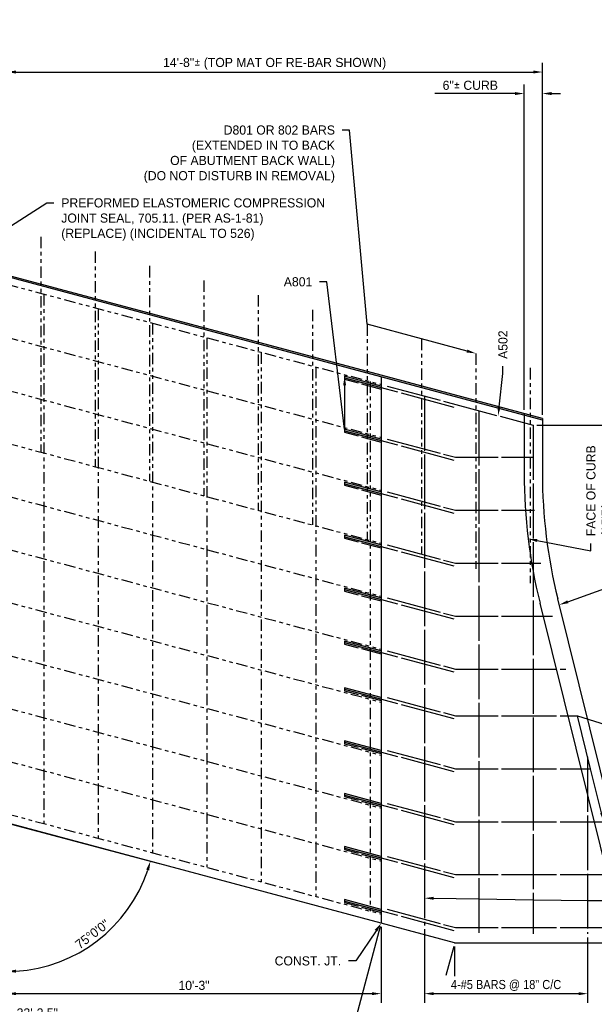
# Model space of a CAD drawing. Header units: feet. Extents: x -744 to -375, y 205 to 389.
# Tile 6 of 40: x -631 to -615, y 220 to 247. Entities that reach past the tile are written whole.
import ezdxf
from ezdxf import colors
from ezdxf.entities.mleader import LeaderData, LeaderLine
from ezdxf.math import Vec2, Vec3

# ---------------------------------------------------------------- set-up
doc = ezdxf.new("R2010")
doc.units = ezdxf.units.FT
doc.header["$MEASUREMENT"] = 0
doc.linetypes.add('brebarpr', pattern=[1.5625, 1.5, -0.0625])
doc.linetypes.add('PHANTOM2', pattern=[1.25, 0.625, -0.125, 0.125, -0.125, 0.125, -0.125])
for name, color, linetype in [('BR_P_Gen_Approach_Slab', 30, 'Continuous'), ('BR_P_Gen_Hatch', 253, 'Continuous'), ('BR_P_Sub_Reinforcing', 30, 'brebarpr'), ('Existing Approach Slab', 6, 'Continuous'), ('Existing Re-Bar', 40, 'PHANTOM2'), ('PV_P_Saw_Cut_Line', 62, 'Continuous'), ('RD_P_Text', 1, 'Continuous')]:
    doc.layers.add(name, color=color, linetype=linetype)
doc.styles.add('Slanted-Normal', font='font31.shx', dxfattribs={"height": 0.1})
doc.styles.get("Standard").update_dxf_attribs({"font": 'font31.shx'})
doc.dimstyles.new('COEC', dxfattribs={"dimscale": 13.9, "dimtxt": 0.18, "dimasz": 0.18, "dimexe": 0.18, "dimexo": 0.0625, "dimgap": 0.09, "dimtad": 1, "dimzin": 0, "dimdsep": 46, "dimtxsty": 'Standard', "dimcen": 0.09, "dimclrd": 256, "dimclre": 256, "dimclrt": 256, "dimaunit": 1, "dimadec": 4, "dimazin": 0, "dimtfac": 1, "dimtofl": 0, "dimtmove": 0, "dimatfit": 3, "dimfxl": 1, "dimtolj": 1, "dimtzin": 0, "dimlwd": -1, "dimlwe": -1, "dimarcsym": 0})

# ---------------------------------------------------------------- blocks, each defined once
blk = doc.blocks.new('*D1123')
at = {"layer": 'Defpoints', "color": 0, "transparency": 16777216}
for p in [(-616.648, 245.164), (-631.314, 239.606), (-616.648, 235.677)]:
    blk.add_point(p, dxfattribs=at)
at = {"layer": 'RD_P_Text', "transparency": 16777216}
for p, q in [((-631.314, 239.706), (-631.314, 245.414)), ((-616.648, 235.777), (-616.648, 245.414)), ((-631.064, 245.164), (-616.898, 245.164))]:
    blk.add_line(p, q, dxfattribs=at)
for points in [[(-631.064, 245.206), (-631.064, 245.123), (-631.314, 245.164)], [(-616.898, 245.206), (-616.898, 245.123), (-616.648, 245.164)]]:
    blk.add_solid(points, dxfattribs=at)
at = {"layer": 'RD_P_Text', "transparency": 16777216, "insert": (-623.981, 245.389), "char_height": 0.25, "attachment_point": 5}
blk.add_mtext('\\A1;14\'-8"{\\fISOCPEUR|b0|i0|c0|p0;%%P} (TOP MAT OF RE-BAR SHOWN)', dxfattribs=at)
blk = doc.blocks.new('*D1120')
at = {"layer": 'Defpoints', "color": 0, "transparency": 16777216}
for p in [(-616.648, 244.575), (-617.148, 235.811), (-616.648, 235.677)]:
    blk.add_point(p, dxfattribs=at)
at = {"layer": 'RD_P_Text', "transparency": 16777216}
for p, q in [((-617.148, 235.911), (-617.148, 244.825)), ((-616.648, 235.777), (-616.648, 244.825)), ((-617.398, 244.575), (-619.596, 244.575)), ((-616.398, 244.575), (-616.148, 244.575))]:
    blk.add_line(p, q, dxfattribs=at)
for points in [[(-617.398, 244.616), (-617.398, 244.533), (-617.148, 244.575)], [(-616.398, 244.616), (-616.398, 244.533), (-616.648, 244.575)]]:
    blk.add_solid(points, dxfattribs=at)
at = {"layer": 'RD_P_Text', "transparency": 16777216, "insert": (-618.622, 244.8), "char_height": 0.25, "attachment_point": 5}
blk.add_mtext('\\A1;6"{\\fISOCPEUR|b0|i0|c0|p0;%%P} CURB', dxfattribs=at)
blk = doc.blocks.new('*D1119')
at = {"layer": 'Defpoints', "color": 0, "transparency": 16777216}
for p in [(-647.077, 228.83), (-613.885, 221.321), (-613.885, 219.174)]:
    blk.add_point(p, dxfattribs=at)
at = {"layer": 'RD_P_Text', "transparency": 16777216}
for p, q in [((-647.077, 228.73), (-647.077, 218.924)), ((-613.885, 221.221), (-613.885, 218.924)), ((-646.827, 219.174), (-614.135, 219.174))]:
    blk.add_line(p, q, dxfattribs=at)
for points in [[(-646.827, 219.216), (-646.827, 219.132), (-647.077, 219.174)], [(-614.135, 219.216), (-614.135, 219.132), (-613.885, 219.174)]]:
    blk.add_solid(points, dxfattribs=at)
at = {"layer": 'RD_P_Text', "transparency": 16777216, "insert": (-630.481, 219.399), "char_height": 0.25, "attachment_point": 5}
blk.add_mtext('\\A1;33\'-2.5"', dxfattribs=at)
blk = doc.blocks.new('*D1128')
at = {"layer": 'Defpoints', "color": 0, "transparency": 16777216}
for p in [(-619.877, 221.792), (-615.409, 221.571), (-615.409, 219.929)]:
    blk.add_point(p, dxfattribs=at)
at = {"layer": 'RD_P_Text', "transparency": 16777216}
for p, q in [((-619.877, 221.692), (-619.877, 219.679)), ((-615.409, 221.471), (-615.409, 219.679)), ((-619.627, 219.929), (-615.659, 219.929))]:
    blk.add_line(p, q, dxfattribs=at)
for points in [[(-619.627, 219.97), (-619.627, 219.887), (-619.877, 219.929)], [(-615.659, 219.97), (-615.659, 219.887), (-615.409, 219.929)]]:
    blk.add_solid(points, dxfattribs=at)
at = {"layer": 'RD_P_Text', "transparency": 16777216, "insert": (-617.643, 220.154), "char_height": 0.25, "attachment_point": 5}
blk.add_mtext('\\A1;{\\W0.9;4-#5 BARS @ 18" C/C}', dxfattribs=at)
blk = doc.blocks.new('*D1129')
at = {"layer": 'Defpoints', "color": 0, "transparency": 16777216}
for p in [(-631.314, 224.606), (-621.064, 221.86), (-621.064, 219.929)]:
    blk.add_point(p, dxfattribs=at)
at = {"layer": 'RD_P_Text', "transparency": 16777216}
for p, q in [((-631.314, 224.506), (-631.314, 219.679)), ((-621.064, 221.76), (-621.064, 219.679)), ((-631.064, 219.929), (-621.314, 219.929))]:
    blk.add_line(p, q, dxfattribs=at)
for points in [[(-631.064, 219.97), (-631.064, 219.887), (-631.314, 219.929)], [(-621.314, 219.97), (-621.314, 219.887), (-621.064, 219.929)]]:
    blk.add_solid(points, dxfattribs=at)
at = {"layer": 'RD_P_Text', "transparency": 16777216, "insert": (-626.189, 220.154), "char_height": 0.25, "attachment_point": 5}
blk.add_mtext('\\A1;10\'-3"', dxfattribs=at)
blk = doc.blocks.new('*D1138')
at = {"layer": 'Defpoints', "color": 0, "transparency": 16777216}
for p in [(-616.898, 235.494), (-612.655, 235.494), (-614.247, 221.737)]:
    blk.add_point(p, dxfattribs=at)
at = {"layer": 'RD_P_Text', "transparency": 16777216}
for p, q in [((-616.798, 235.494), (-612.405, 235.494)), ((-612.655, 221.987), (-612.655, 235.244)), ((-614.147, 221.737), (-612.405, 221.737))]:
    blk.add_line(p, q, dxfattribs=at)
for points in [[(-612.696, 235.244), (-612.613, 235.244), (-612.655, 235.494)], [(-612.696, 221.987), (-612.613, 221.987), (-612.655, 221.737)]]:
    blk.add_solid(points, dxfattribs=at)
at = {"layer": 'RD_P_Text', "transparency": 16777216, "insert": (-612.88, 228.616), "char_height": 0.25, "attachment_point": 5, "rotation": 90}
blk.add_mtext('\\A1;10-A501 SR. BAR & 1-A502 @ 1\'-6" SPA.', dxfattribs=at)
blk = doc.blocks.new('*D1143')
at = {"layer": 'Defpoints', "color": 0, "transparency": 16777216}
for p in [(-631.314, 224.606), (-631.314, 224.606), (-631.291, 224.6), (-631.314, 224.506), (-629.595, 220.919)]:
    blk.add_point(p, dxfattribs=at)
at = {"layer": 'RD_P_Text', "transparency": 16777216}
for p, q in [((-631.314, 224.406), (-631.314, 220.287)), ((-631.195, 224.574), (-627.142, 223.489))]:
    blk.add_line(p, q, dxfattribs=at)
blk.add_arc((-631.314, 224.606), 4.069, 273.5207, 341.4793, dxfattribs=at)
for points in [[(-627.496, 223.326), (-627.416, 223.302), (-627.384, 223.553)], [(-631.063, 220.503), (-631.066, 220.587), (-631.314, 220.537)]]:
    blk.add_solid(points, dxfattribs=at)
at = {"layer": 'RD_P_Text', "transparency": 16777216, "insert": (-628.974, 221.557), "char_height": 0.25, "attachment_point": 5, "rotation": 37.5}
blk.add_mtext('\\A1;75°0\'0"', dxfattribs=at)

msp = doc.modelspace()

# ---------------------------------------------------------------- hatches: boundary and pattern name
at = {"layer": 'BR_P_Gen_Hatch'}
h = msp.add_hatch(color=256, dxfattribs=at)
h.dxf.hatch_style = 1
h.paths.add_polyline_path([(-645.98032, 243.53615), (-616.64832, 235.67667), (-616.64832, 235.63354), (-645.98032, 243.49302)])
h = msp.add_hatch(color=256, dxfattribs=at)
h.dxf.hatch_style = 1
h.paths.add_polyline_path([(-622.06432, 236.83305), (-621.06432, 236.5651), (-621.06432, 236.48228), (-622.06432, 236.75023)])
h = msp.add_hatch(color=256, dxfattribs=at)
h.dxf.hatch_style = 1
h.paths.add_polyline_path([(-622.06432, 235.38305), (-621.06432, 235.1151), (-621.06432, 235.03228), (-622.06432, 235.30023)])
h = msp.add_hatch(color=256, dxfattribs=at)
h.dxf.hatch_style = 1
h.paths.add_polyline_path([(-622.06432, 233.93305), (-621.06432, 233.6651), (-621.06432, 233.58228), (-622.06432, 233.85023)])
h = msp.add_hatch(color=256, dxfattribs=at)
h.dxf.hatch_style = 1
h.paths.add_polyline_path([(-622.06432, 232.48305), (-621.06432, 232.2151), (-621.06432, 232.13228), (-622.06432, 232.40023)])
h = msp.add_hatch(color=256, dxfattribs=at)
h.dxf.hatch_style = 1
h.paths.add_polyline_path([(-622.06432, 231.03305), (-621.06432, 230.7651), (-621.06432, 230.68228), (-622.06432, 230.95023)])
h = msp.add_hatch(color=256, dxfattribs=at)
h.dxf.hatch_style = 1
h.paths.add_polyline_path([(-622.06432, 229.58305), (-621.06432, 229.3151), (-621.06432, 229.23228), (-622.06432, 229.50023)])
h = msp.add_hatch(color=256, dxfattribs=at)
h.dxf.hatch_style = 1
h.paths.add_polyline_path([(-622.06432, 228.30553), (-621.06432, 228.03758), (-621.06432, 227.95476), (-622.06432, 228.22271)])
h = msp.add_hatch(color=256, dxfattribs=at)
h.dxf.hatch_style = 1
h.paths.add_polyline_path([(-622.06432, 226.85553), (-621.06432, 226.58758), (-621.06432, 226.50476), (-622.06432, 226.77271)])
h = msp.add_hatch(color=256, dxfattribs=at)
h.dxf.hatch_style = 1
h.paths.add_polyline_path([(-622.06432, 225.40553), (-621.06432, 225.13758), (-621.06432, 225.05476), (-622.06432, 225.32271)])
h = msp.add_hatch(color=256, dxfattribs=at)
h.dxf.hatch_style = 1
h.paths.add_polyline_path([(-622.06432, 223.95553), (-621.06432, 223.68758), (-621.06432, 223.60476), (-622.06432, 223.87271)])
h = msp.add_hatch(color=256, dxfattribs=at)
h.dxf.hatch_style = 1
h.paths.add_polyline_path([(-622.06432, 222.50553), (-621.06432, 222.23758), (-621.06432, 222.15476), (-622.06432, 222.42271)])

# ---------------------------------------------------------------- linework, layer by layer
at = {"layer": 'BR_P_Gen_Approach_Slab', "flags": 128}
for points in [[(-616.64832, 235.63354), (-645.98032, 243.49302)], [(-616.64832, 235.67667), (-621.06432, 236.85993)], [(-617.14832, 235.81064), (-617.14832, 234.17667)], [(-616.64832, 235.67667), (-616.64832, 234.17667)], [(-614.40063, 221.32073), (-616.71239, 230.61718)], [(-613.88541, 221.32073), (-616.22717, 230.73784)], [(-619.05201, 221.32073), (-621.06432, 221.85993)], [(-619.05201, 221.32073), (-613.88541, 221.32073)]]:
    msp.add_lwpolyline(points, dxfattribs=at)
at = {"layer": 'BR_P_Gen_Approach_Slab'}
for radius in [14.75, 14.25]:
    msp.add_arc((-602.39832, 234.17667), radius, 180, 193.964539, dxfattribs=at)
at = {"layer": 'BR_P_Sub_Reinforcing', "flags": 128}
for points in [[(-621.06432, 236.5651), (-622.06432, 236.83305), (-622.06432, 236.75023), (-621.06432, 236.48228)], [(-622.06432, 236.79164), (-619.06432, 235.98779)], [(-621.06432, 235.1151), (-622.06432, 235.38305), (-622.06432, 235.30023), (-621.06432, 235.03228)], [(-622.06432, 235.34164), (-619.06432, 234.53779)], [(-621.06432, 233.6651), (-622.06432, 233.93305), (-622.06432, 233.85023), (-621.06432, 233.58228)], [(-622.06432, 233.89164), (-619.06432, 233.08779)], [(-621.06432, 232.2151), (-622.06432, 232.48305), (-622.06432, 232.40023), (-621.06432, 232.13228)], [(-622.06432, 232.44164), (-619.06432, 231.63779)], [(-621.06432, 230.7651), (-622.06432, 231.03305), (-622.06432, 230.95023), (-621.06432, 230.68228)], [(-622.06432, 230.99164), (-619.06432, 230.18779)], [(-621.06432, 229.3151), (-622.06432, 229.58305), (-622.06432, 229.50023), (-621.06432, 229.23228)], [(-622.06432, 229.54164), (-619.06432, 228.73779)], [(-621.06432, 228.03758), (-622.06432, 228.30553), (-622.06432, 228.22271), (-621.06432, 227.95476)], [(-622.06432, 228.26412), (-619.06432, 227.46027)], [(-621.06432, 226.58758), (-622.06432, 226.85553), (-622.06432, 226.77271), (-621.06432, 226.50476)], [(-622.06432, 226.81412), (-619.06432, 226.01027)], [(-621.06432, 225.13758), (-622.06432, 225.40553), (-622.06432, 225.32271), (-621.06432, 225.05476)], [(-622.06432, 225.36412), (-619.06432, 224.56027)], [(-621.06432, 223.68758), (-622.06432, 223.95553), (-622.06432, 223.87271), (-621.06432, 223.60476)], [(-622.06432, 223.91412), (-619.06432, 223.11027)], [(-621.06432, 222.23758), (-622.06432, 222.50553), (-622.06432, 222.42271), (-621.06432, 222.15476)], [(-622.06432, 222.46412), (-619.06432, 221.66027)]]:
    msp.add_lwpolyline(points, dxfattribs=at)
at = {"layer": 'BR_P_Sub_Reinforcing', "color": 100, "flags": 128}
msp.add_lwpolyline([(-620.89772, 236.56529), (-616.89832, 235.49365)], dxfattribs=at)
at = {"layer": 'BR_P_Sub_Reinforcing', "color": 4}
msp.add_lwpolyline([(-619.87748, 236.29192), (-619.87748, 221.79192)], dxfattribs=at)
at = {"layer": 'BR_P_Sub_Reinforcing', "color": 85}
msp.add_lwpolyline([(-618.3879, 235.89278), (-618.3879, 221.57073)], dxfattribs=at)
at = {"layer": 'BR_P_Sub_Reinforcing', "color": 5}
msp.add_lwpolyline([(-616.89832, 235.49365), (-616.89832, 221.57073)], dxfattribs=at)
at = {"layer": 'BR_P_Sub_Reinforcing', "color": 6, "flags": 128}
for points in [[(-620.89772, 235.11529), (-619.0303, 234.61491), (-616.89832, 234.61491)], [(-620.89772, 233.66529), (-619.0303, 233.16491), (-616.86298, 233.16491)], [(-620.89772, 232.21529), (-619.0303, 231.71491), (-616.68782, 231.71491)], [(-620.89772, 230.76529), (-619.0303, 230.26491), (-616.36718, 230.26491)], [(-620.89772, 229.31529), (-619.0303, 228.81491), (-616.0066, 228.81491)], [(-620.89772, 228.03777), (-619.0303, 227.53739), (-615.68892, 227.53739)], [(-620.89772, 226.58777), (-619.0303, 226.08739), (-615.32835, 226.08739)], [(-620.89772, 225.13777), (-619.0303, 224.63739), (-614.96778, 224.63739)], [(-620.89772, 223.68777), (-619.0303, 223.18739), (-614.6072, 223.18739)], [(-620.89772, 222.23777), (-619.0303, 221.73739), (-614.24663, 221.73739)]]:
    msp.add_lwpolyline(points, dxfattribs=at)
at = {"layer": 'BR_P_Sub_Reinforcing', "color": 245}
msp.add_lwpolyline([(-615.40874, 226.41067), (-615.40874, 221.57073)], dxfattribs=at)
at = {"layer": 'Existing Approach Slab'}
for points in [[(-621.06432, 236.85993), (-631.31432, 239.60641)], [(-621.06432, 221.85993), (-631.31432, 224.60641)]]:
    msp.add_lwpolyline(points, dxfattribs=at)
at = {"layer": 'Existing Re-Bar', "color": 61, "ltscale": 0.5}
for points in [[(-630.38787, 240.65226), (-630.38787, 234.75817)], [(-628.89829, 240.25313), (-628.89829, 234.35904)], [(-627.40871, 239.854), (-627.40871, 233.9599)], [(-625.91913, 239.45487), (-625.91913, 233.56077)], [(-630.30454, 239.08584), (-630.30454, 224.58584)], [(-624.42955, 239.05574), (-624.42955, 233.16164)], [(-628.81496, 238.68671), (-628.81496, 224.18671)], [(-622.93997, 238.6566), (-622.93997, 232.76251)], [(-627.32538, 238.28758), (-627.32538, 223.78758)], [(-621.45039, 238.25747), (-621.45039, 232.36338)], [(-625.8358, 237.88844), (-625.8358, 223.38844)], [(-619.96081, 237.85834), (-619.96081, 231.96424)], [(-624.34622, 237.48931), (-624.34622, 222.98931)], [(-618.47123, 237.45921), (-618.47123, 231.56511)], [(-622.85664, 237.09018), (-622.85664, 222.59018)], [(-616.98165, 237.06008), (-616.98165, 231.16598)], [(-621.36706, 236.69105), (-621.36706, 222.19105)]]:
    msp.add_lwpolyline(points, dxfattribs=at)
at = {"layer": 'Existing Re-Bar', "ltscale": 0.5}
for points in [[(-631.31432, 239.35641), (-621.06432, 236.60993)], [(-631.31432, 237.90641), (-621.06432, 235.15993)], [(-631.31432, 236.45641), (-621.06432, 233.70993)], [(-631.31432, 235.00641), (-621.06432, 232.25993)], [(-631.31432, 233.55641), (-621.06432, 230.80993)], [(-631.31432, 232.10641), (-621.06432, 229.35993)], [(-631.31432, 230.65641), (-621.06432, 227.90993)], [(-631.31432, 229.20641), (-621.06432, 226.45993)], [(-631.31432, 227.75641), (-621.06432, 225.00993)], [(-631.31432, 226.30641), (-621.06432, 223.55993)], [(-631.31432, 224.85641), (-621.06432, 222.10993)]]:
    msp.add_lwpolyline(points, dxfattribs=at)
at = {"layer": 'PV_P_Saw_Cut_Line'}
msp.add_lwpolyline([(-621.06432, 236.8168), (-621.06432, 221.85993)], dxfattribs=at)
at = {"layer": 'RD_P_Text'}
for p, q in [((-621.0902, 221.76334), (-621.98629, 218.4191)), ((-619.07789, 221.22414), (-619.29232, 220.42387)), ((-619.05201, 221.22073), (-619.05201, 220.40427))]:
    msp.add_line(p, q, dxfattribs=at)

# ---------------------------------------------------------------- dimensions: what is measured, and where the dimension line sits
for base, p1, p2, text, picture, middle in [((-616.64832, 245.16428), (-631.31432, 239.60641), (-616.64832, 235.67667), '14\'-8"{\\fISOCPEUR|b0|i0|c0|p0;%%P} (TOP MAT OF RE-BAR SHOWN)', '*D1123', (-623.98132, 245.38928)), ((-613.88541, 219.17384), (-647.07739, 228.83011), (-613.88541, 221.32073), '33\'-2.5"', '*D1119', (-630.4814, 219.39884)), ((-621.06432, 219.92882), (-631.31432, 224.60641), (-621.06432, 221.85993), '10\'-3"', '*D1129', (-626.18932, 220.15382)), ((-615.40874, 219.92882), (-619.87748, 221.79192), (-615.40874, 221.57073), '{\\W0.9;4-#5 BARS @ 18" C/C}', '*D1128', (-617.64311, 220.15382))]:
    dim = msp.add_linear_dim(base=base, p1=p1, p2=p2, text=text, dimstyle='COEC', override={"dimscale": 2, "dimtxt": 0.125, "dimasz": 0.125, "dimexe": 0.125, "dimexo": 0.05, "dimgap": 0.05}, dxfattribs=at)
    dim.commit()
    dim.dimension.update_dxf_attribs({"geometry": picture, "text_midpoint": middle})
dim = msp.add_linear_dim(base=(-616.64832, 244.57464), p1=(-617.14832, 235.81064), p2=(-616.64832, 235.67667), text='6"{\\fISOCPEUR|b0|i0|c0|p0;%%P} CURB', dimstyle='COEC', override={"dimscale": 2, "dimtxt": 0.125, "dimasz": 0.125, "dimexe": 0.125, "dimexo": 0.05, "dimgap": 0.05}, dxfattribs=at)
dim.commit()
dim.dimension.update_dxf_attribs({"geometry": '*D1120', "text_midpoint": (-618.62233, 244.57464), "dimtype": 160})
dim = msp.add_linear_dim(base=(-612.65469, 235.49365), p1=(-614.24663, 221.73739), p2=(-616.89832, 235.49365), angle=90, text='10-A501 SR. BAR & 1-A502 @ 1\'-6" SPA.', dimstyle='COEC', override={"dimscale": 2, "dimtxt": 0.125, "dimasz": 0.125, "dimexe": 0.125, "dimexo": 0.05, "dimgap": 0.05}, dxfattribs=at)
dim.commit()
dim.dimension.update_dxf_attribs({"geometry": '*D1138', "text_midpoint": (-612.87969, 228.61552)})
dim = msp.add_angular_dim_2l(base=(-629.59462186, 220.91850275), line1=((-631.29114995, 224.60020014), (-631.31432065, 224.60640871)), line2=((-631.31432065, 224.60640871), (-631.31432065, 224.50640871)), dimstyle='COEC', override={"dimscale": 2, "dimtxt": 0.125, "dimasz": 0.125, "dimexe": 0.125, "dimexo": 0.05, "dimgap": 0.05}, dxfattribs=at)
dim.commit()
dim.dimension.update_dxf_attribs({"geometry": '*D1143', "text_midpoint": (-628.97414796, 221.55663629)})

# ---------------------------------------------------------------- leaders
ml = msp.add_multileader_mtext('Standard', dxfattribs=at)
ml.set_content('D801 OR 802 BARS\\P(EXTENDED IN TO BACK\\POF ABUTMENT BACK WALL)\\P(DO NOT DISTURB IN REMOVAL)', color=256, style='Slanted-Normal')
ml.set_leader_properties()
ml.build(insert=Vec2(0, 0))
ml.multileader.update_dxf_attribs({"dogleg_length": 0.1, "arrow_head_size": 0.25, "scale": 2})
ctx = ml.context
ctx.base_point, ctx.scale, ctx.char_height, ctx.arrow_head_size, ctx.landing_gap_size, ctx.plane_origin = Vec3(-628.21124, 243.57618), 2, 0.25, 0.25, 0.2, Vec3(-618.57946, 242.02233)
ctx.text_align_type = 2
notes = []
notes.append((ctx, [(0, (1, 1, 0), (-621.9287, 243.57618), (-1, 0), 0.2, [(2, [(-618.47123, 237.45921), (-619.96081, 237.85834), (-621.45039, 238.25747)], 0, [])])]))
ctx.mtext.insert, ctx.mtext.alignment, ctx.mtext.flow_direction = Vec3(-622.3287, 243.70118), 3, 5
ml = msp.add_multileader_mtext('Standard', dxfattribs=at)
ml.set_content('PREFORMED ELASTOMERIC COMPRESSION\\PJOINT SEAL, 705.11. (PER AS-1-81)\\P(REPLACE) (INCIDENTAL TO 526)', color=256, style='Slanted-Normal')
ml.set_leader_properties()
ml.build(insert=Vec2(0, 0))
ml.multileader.update_dxf_attribs({"dogleg_length": 0.1, "arrow_head_size": 0.25, "scale": 2})
ctx = ml.context
ctx.base_point, ctx.scale, ctx.char_height, ctx.arrow_head_size, ctx.landing_gap_size, ctx.plane_origin = Vec3(-630.02401, 241.58167), 2, 0.25, 0.25, 0.2, Vec3(-620.12523, 235.8713)
notes.append((ctx, [(1, (1, 1, 0), (-630.22401, 241.58167), (1, 0), 0.2, [(2, [(-631.10519, 239.55037), (-632.72559, 239.98456), (-630.22401, 241.58167)], 0, [])])]))
ctx.mtext.insert, ctx.mtext.flow_direction = Vec3(-629.82401, 241.70667), 5
ml = msp.add_multileader_mtext('Standard', dxfattribs=at)
ml.set_content('A801', color=256, style='Slanted-Normal')
ml.set_leader_properties()
ml.build(insert=Vec2(0, 0))
ml.multileader.update_dxf_attribs({"dogleg_length": 0.1, "arrow_head_size": 0.25, "scale": 2})
ctx = ml.context
ctx.base_point, ctx.scale, ctx.char_height, ctx.arrow_head_size, ctx.landing_gap_size, ctx.plane_origin = Vec3(-623.94337, 239.42063), 2, 0.25, 0.25, 0.2, Vec3(-615.61708, 236.4826)
ctx.text_align_type = 2
notes.append((ctx, [(0, (1, 1, 0), (-622.54972, 239.42063), (-1, 0), 0.2, [(2, [(-622.06432, 236.83305), (-622.06432, 235.38305), (-622.54972, 239.42063)], 0, [])])]))
ctx.mtext.insert, ctx.mtext.alignment, ctx.mtext.flow_direction = Vec3(-622.94972, 239.54563), 3, 5
ml = msp.add_multileader_mtext('Standard', dxfattribs=at)
ml.set_content('A502', color=256, style='Slanted-Normal')
ml.set_leader_properties()
ml.build(insert=Vec2(0, 0))
ml.multileader.update_dxf_attribs({"dogleg_length": 0.1, "arrow_head_size": 0.25, "scale": 2})
ctx = ml.context
ctx.base_point, ctx.scale, ctx.char_height, ctx.arrow_head_size, ctx.landing_gap_size, ctx.plane_origin, ctx.plane_x_axis, ctx.plane_y_axis = Vec3(-617.72925, 237.10848), 2, 0.25, 0.25, 0.2, Vec3(-613.24204, 243.56326), Vec3(0, 1), Vec3(-1, 0)
notes.append((ctx, [(1, (1, 1, 0), (-617.72925, 236.90848), (0, 1), 0.2, [(0, [(-617.86115, 235.75164)], 0, [])])]))
ctx.mtext.insert, ctx.mtext.text_direction, ctx.mtext.rotation, ctx.mtext.flow_direction = Vec3(-617.85425, 237.30848), Vec3(0, 1), 1.57079633, 5
ml = msp.add_multileader_mtext('Standard', dxfattribs=at)
ml.set_content("FACE OF CURB\\P(15'R)", color=256, style='Slanted-Normal')
ml.set_leader_properties()
ml.build(insert=Vec2(0, 0))
ml.multileader.update_dxf_attribs({"dogleg_length": 0.1, "arrow_head_size": 0.25, "scale": 2})
ctx = ml.context
ctx.base_point, ctx.scale, ctx.char_height, ctx.arrow_head_size, ctx.landing_gap_size, ctx.plane_origin, ctx.plane_x_axis, ctx.plane_y_axis = Vec3(-615.31901, 232.25377), 2, 0.25, 0.25, 0.2, Vec3(-610.51091, 238.25412), Vec3(0, 1), Vec3(-1, 0)
notes.append((ctx, [(1, (1, 1, 0), (-615.31901, 232.05377), (0, 1), 0.2, [(0, [(-617.03893, 232.38362)], 0, [])])]))
ctx.mtext.insert, ctx.mtext.text_direction, ctx.mtext.rotation, ctx.mtext.flow_direction = Vec3(-615.44401, 232.45377), Vec3(0, 1), 1.57079633, 5
ml = msp.add_multileader_mtext('Standard', dxfattribs=at)
ml.set_content('BACK OF CURB', color=256, style='Slanted-Normal')
ml.set_leader_properties()
ml.build(insert=Vec2(0, 0))
ml.multileader.update_dxf_attribs({"dogleg_length": 0.1, "arrow_head_size": 0.25, "scale": 2})
ctx = ml.context
ctx.base_point, ctx.scale, ctx.char_height, ctx.arrow_head_size, ctx.landing_gap_size, ctx.plane_origin, ctx.plane_x_axis, ctx.plane_y_axis = Vec3(-614.23573, 231.4727), 2, 0.25, 0.25, 0.2, Vec3(-609.74852, 237.92749), Vec3(0, 1), Vec3(-1, 0)
notes.append((ctx, [(1, (1, 1, 0), (-614.23573, 231.2727), (0, 1), 0.2, [(0, [(-616.18666, 230.57493)], 0, [])])]))
ctx.mtext.insert, ctx.mtext.text_direction, ctx.mtext.rotation, ctx.mtext.flow_direction = Vec3(-614.36073, 231.6727), Vec3(0, 1), 1.57079633, 5
ml = msp.add_multileader_mtext('Standard', dxfattribs=at)
ml.set_content('A501 SR.', color=256, style='Slanted-Normal')
ml.set_leader_properties()
ml.build(insert=Vec2(0, 0))
ml.multileader.update_dxf_attribs({"dogleg_length": 0.1, "arrow_head_size": 0.25, "scale": 2})
ctx = ml.context
ctx.base_point, ctx.scale, ctx.char_height, ctx.arrow_head_size, ctx.landing_gap_size, ctx.plane_origin, ctx.plane_x_axis, ctx.plane_y_axis = Vec3(-613.80709, 227.14594), 2, 0.25, 0.25, 0.2, Vec3(-609.56585, 233.0903), Vec3(0, 1), Vec3(-1, 0)
notes.append((ctx, [(1, (1, 1, 0), (-613.80709, 226.94594), (0, 1), 0.2, [(2, [(-614.96778, 224.63739), (-615.32835, 226.08739), (-615.68892, 227.53739), (-613.80709, 226.94594)], 0, [])])]))
ctx.mtext.insert, ctx.mtext.text_direction, ctx.mtext.rotation, ctx.mtext.flow_direction = Vec3(-613.93209, 227.34594), Vec3(0, 1), 1.57079633, 5
ml = msp.add_multileader_mtext('Standard', dxfattribs=at)
ml.set_content('A503-A506', color=256, style='Slanted-Normal')
ml.set_leader_properties()
ml.build(insert=Vec2(0, 0))
ml.multileader.update_dxf_attribs({"dogleg_length": 0.1, "arrow_head_size": 0.25, "scale": 2})
ctx = ml.context
ctx.base_point, ctx.scale, ctx.char_height, ctx.arrow_head_size, ctx.landing_gap_size, ctx.plane_origin, ctx.plane_x_axis, ctx.plane_y_axis = Vec3(-611.7522, 219.84018), 2, 0.25, 0.25, 0.2, Vec3(-608.64386, 224.35923), Vec3(0, 1), Vec3(-1, 0)
ctx.text_align_type = 2
notes.append((ctx, [(0, (1, 1, 0), (-611.7522, 222.42827), (0, -1), 0.2, [(3, [(-619.87748, 222.54326), (-618.3879, 222.52241), (-616.89832, 222.50112), (-611.7522, 222.42827), (-615.40874, 222.48045)], 0, [])])]))
ctx.mtext.insert, ctx.mtext.text_direction, ctx.mtext.rotation, ctx.mtext.alignment, ctx.mtext.flow_direction = Vec3(-611.8772, 222.02827), Vec3(0, 1), 1.57079633, 3, 5
ml = msp.add_multileader_mtext('Standard', dxfattribs=at)
ml.set_content('CONST. JT.', color=256, style='Slanted-Normal')
ml.set_leader_properties()
ml.build(insert=Vec2(0, 0))
ml.multileader.update_dxf_attribs({"dogleg_length": 0.1, "arrow_head_size": 0.25, "scale": 2})
ctx = ml.context
ctx.base_point, ctx.scale, ctx.char_height, ctx.arrow_head_size, ctx.landing_gap_size, ctx.plane_origin = Vec3(-624.40193, 220.82641), 2, 0.25, 0.25, 0.2, Vec3(-615.25841, 217.41523)
ctx.text_align_type = 2
notes.append((ctx, [(0, (1, 1, 0), (-621.76026, 220.82641), (-1, 0), 0.2, [(0, [(-621.06432, 221.85993)], 0, [])])]))
ctx.mtext.insert, ctx.mtext.alignment, ctx.mtext.flow_direction = Vec3(-622.16026, 220.95141), 3, 5
for ctx, leaders in notes:
    for number, flags, end, landing, length, lines in leaders:
        leader = LeaderData()
        leader.index, (leader.has_last_leader_line, leader.has_dogleg_vector, leader.attachment_direction) = number, flags
        leader.last_leader_point, leader.dogleg_vector, leader.dogleg_length = Vec3(end), Vec3(landing), length
        for number, points, colour, breaks in lines:
            line = LeaderLine()
            line.index, line.vertices, line.color, line.breaks = number, Vec3.list(points), colors.encode_raw_color(colour), breaks
            leader.lines.append(line)
        ctx.leaders.append(leader)

doc.saveas('drawing.dxf')
